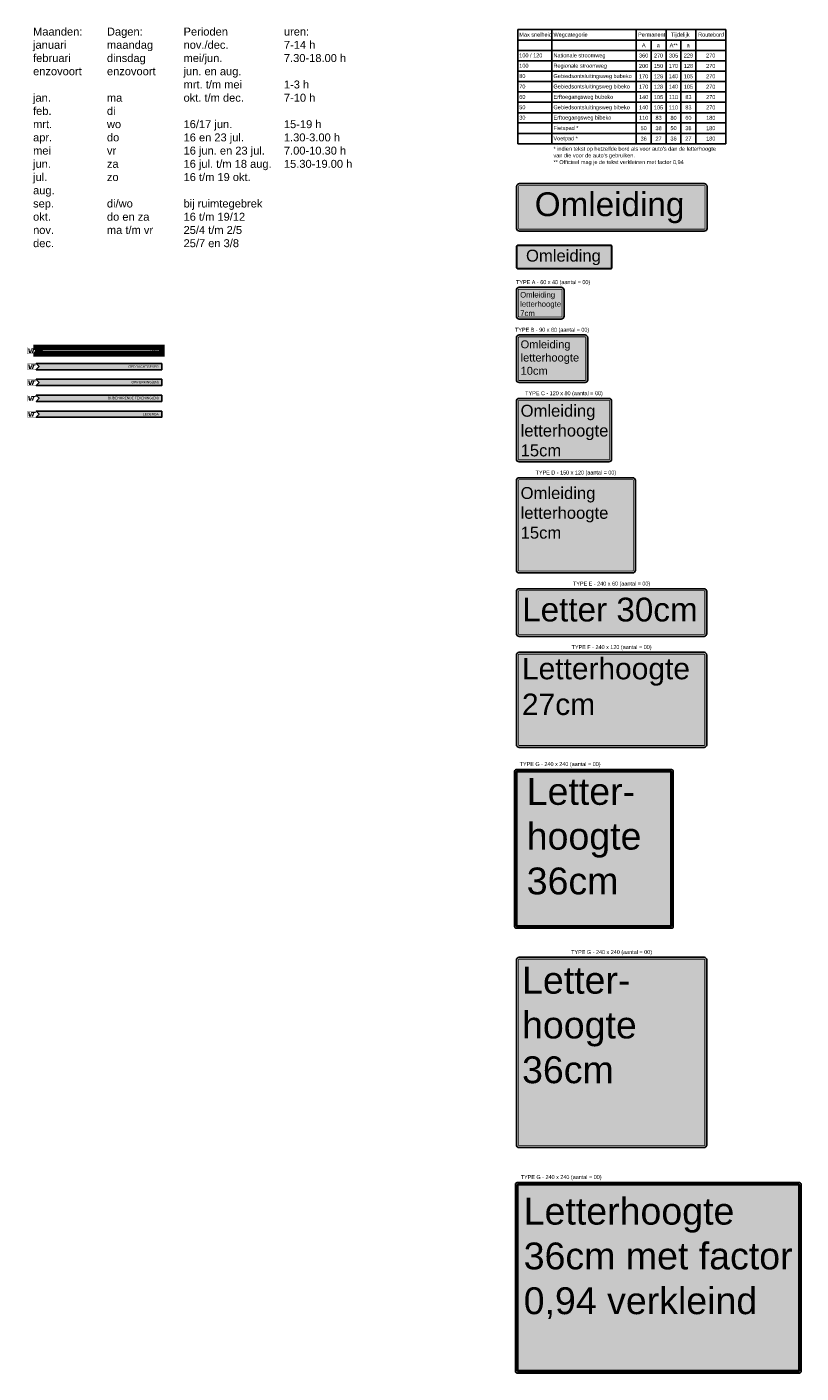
# Model space of a CAD drawing. Header units: metres. Extents: x 361 to 11174, y -7362 to 2529.
# Tile 1 of 2: x 361 to 1337, y -425 to 1272. Entities that reach past the tile are written whole.
import ezdxf
from ezdxf.enums import TextEntityAlignment as Align

# ---------------------------------------------------------------- set-up
doc = ezdxf.new("R2010")
doc.units = ezdxf.units.M
doc.linetypes.add('ACAD_ISO03W100', pattern=[30, 12, -18])
doc.styles.add('style1', font='swiss.ttf')
doc.styles.add('TXT', font='technic_.ttf', dxfattribs={"width": 0.9, "height": 1.35})

# ---------------------------------------------------------------- blocks, each defined once
blk = doc.blocks.new('Tekstbord type A')
h = blk.add_hatch(color=2)
edge = h.paths.add_edge_path()
edge.add_line((3.5, -20), (56.5, -20))
edge.add_arc((56.5, -16.5), 3.5, 270, 360)
edge.add_line((60, -16.5), (60, 16.5))
edge.add_arc((56.5, 16.5), 3.5, 0, 90)
edge.add_line((56.5, 20), (3.5, 20))
edge.add_arc((3.5, 16.5), 3.5, 90, 180)
edge.add_line((0, 16.5), (0, -16.5))
edge.add_arc((3.5, -16.5), 3.5, 180, 270)
blk.add_lwpolyline([(3.5, -20), (56.5, -20, 0.414214), (60, -16.5), (60, 16.5, 0.414214), (56.5, 20), (3.5, 20, 0.414214), (0, 16.5), (0, -16.5, 0.414214)], format="xyb", close=True)
at = {"color": 18, "const_width": 1}
blk.add_lwpolyline([(3.5, -17.5), (56.5, -17.5, 0.414214), (57.5, -16.5), (57.5, 16.5, 0.414214), (56.5, 17.5), (3.5, 17.5, 0.414214), (2.5, 16.5), (2.5, -16.5, 0.414214)], format="xyb", close=True, dxfattribs=at)
blk = doc.blocks.new('Tekstbord type B')
h = blk.add_hatch(color=2)
edge = h.paths.add_edge_path()
edge.add_line((3.5, -30), (86.5, -30))
edge.add_arc((86.5, -26.5), 3.5, 270, 360)
edge.add_line((90, -26.5), (90, 26.5))
edge.add_arc((86.5, 26.5), 3.5, 0, 90)
edge.add_line((86.5, 30), (3.5, 30))
edge.add_arc((3.5, 26.5), 3.5, 90, 180)
edge.add_line((0, 26.5), (0, -26.5))
edge.add_arc((3.5, -26.5), 3.5, 180, 270)
blk.add_lwpolyline([(3.5, -30), (86.5, -30, 0.414214), (90, -26.5), (90, 26.5, 0.414214), (86.5, 30), (3.5, 30, 0.414214), (0, 26.5), (0, -26.5, 0.414214)], format="xyb", close=True)
at = {"color": 18, "const_width": 1}
blk.add_lwpolyline([(3.5, -27.5), (86.5, -27.5, 0.414214), (87.5, -26.5), (87.5, 26.5, 0.414214), (86.5, 27.5), (3.5, 27.5, 0.414214), (2.5, 26.5), (2.5, -26.5, 0.414214)], format="xyb", close=True, dxfattribs=at)
blk = doc.blocks.new('Tekstbord type C')
h = blk.add_hatch(color=2)
edge = h.paths.add_edge_path()
edge.add_line((3.5, -40), (116.5, -40))
edge.add_arc((116.5, -36.5), 3.5, 270, 360)
edge.add_line((120, -36.5), (120, 36.5))
edge.add_arc((116.5, 36.5), 3.5, 0, 90)
edge.add_line((116.5, 40), (3.5, 40))
edge.add_arc((3.5, 36.5), 3.5, 90, 180)
edge.add_line((0, 36.5), (0, -36.5))
edge.add_arc((3.5, -36.5), 3.5, 180, 270)
blk.add_lwpolyline([(3.5, -40), (116.5, -40, 0.414214), (120, -36.5), (120, 36.5, 0.414214), (116.5, 40), (3.5, 40, 0.414214), (0, 36.5), (0, -36.5, 0.414214)], format="xyb", close=True)
at = {"color": 18, "const_width": 1}
blk.add_lwpolyline([(3.5, -37.5), (116.5, -37.5, 0.414214), (117.5, -36.5), (117.5, 36.5, 0.414214), (116.5, 37.5), (3.5, 37.5, 0.414214), (2.5, 36.5), (2.5, -36.5, 0.414214)], format="xyb", close=True, dxfattribs=at)
blk = doc.blocks.new('Tekstbord type D')
h = blk.add_hatch(color=2)
edge = h.paths.add_edge_path()
edge.add_line((3.5, -60), (146.5, -60))
edge.add_arc((146.5, -56.5), 3.5, 270, 360)
edge.add_line((150, -56.5), (150, 56.5))
edge.add_arc((146.5, 56.5), 3.5, 0, 90)
edge.add_line((146.5, 60), (3.5, 60))
edge.add_arc((3.5, 56.5), 3.5, 90, 180)
edge.add_line((0, 56.5), (0, -56.5))
edge.add_arc((3.5, -56.5), 3.5, 180, 270)
blk.add_lwpolyline([(3.5, -60), (146.5, -60, 0.414214), (150, -56.5), (150, 56.5, 0.414214), (146.5, 60), (3.5, 60, 0.414214), (0, 56.5), (0, -56.5, 0.414214)], format="xyb", close=True)
at = {"color": 18, "const_width": 1}
blk.add_lwpolyline([(3.5, -57.5), (146.5, -57.5, 0.414214), (147.5, -56.5), (147.5, 56.5, 0.414214), (146.5, 57.5), (3.5, 57.5, 0.414214), (2.5, 56.5), (2.5, -56.5, 0.414214)], format="xyb", close=True, dxfattribs=at)
blk = doc.blocks.new('Tekstbord type E')
h = blk.add_hatch(color=2)
edge = h.paths.add_edge_path()
edge.add_line((3.5, -30), (236.5, -30))
edge.add_arc((236.5, -26.5), 3.5, 270, 360)
edge.add_line((240, -26.5), (240, 26.5))
edge.add_arc((236.5, 26.5), 3.5, 0, 90)
edge.add_line((236.5, 30), (3.5, 30))
edge.add_arc((3.5, 26.5), 3.5, 90, 180)
edge.add_line((0, 26.5), (0, -26.5))
edge.add_arc((3.5, -26.5), 3.5, 180, 270)
blk.add_lwpolyline([(3.5, -30), (236.5, -30, 0.414214), (240, -26.5), (240, 26.5, 0.414214), (236.5, 30), (3.5, 30, 0.414214), (0, 26.5), (0, -26.5, 0.414214)], format="xyb", close=True)
at = {"color": 18, "const_width": 1}
blk.add_lwpolyline([(3.5, -27.5), (236.5, -27.5, 0.414214), (237.5, -26.5), (237.5, 26.5, 0.414214), (236.5, 27.5), (3.5, 27.5, 0.414214), (2.5, 26.5), (2.5, -26.5, 0.414214)], format="xyb", close=True, dxfattribs=at)
blk = doc.blocks.new('Tekstbord type F')
h = blk.add_hatch(color=2)
edge = h.paths.add_edge_path()
edge.add_line((3.5, -60), (236.5, -60))
edge.add_arc((236.5, -56.5), 3.5, 270, 360)
edge.add_line((240, -56.5), (240, 56.5))
edge.add_arc((236.5, 56.5), 3.5, 0, 90)
edge.add_line((236.5, 60), (3.5, 60))
edge.add_arc((3.5, 56.5), 3.5, 90, 180)
edge.add_line((0, 56.5), (0, -56.5))
edge.add_arc((3.5, -56.5), 3.5, 180, 270)
blk.add_lwpolyline([(3.5, -60), (236.5, -60, 0.414214), (240, -56.5), (240, 56.5, 0.414214), (236.5, 60), (3.5, 60, 0.414214), (0, 56.5), (0, -56.5, 0.414214)], format="xyb", close=True)
at = {"color": 18, "const_width": 1}
blk.add_lwpolyline([(3.5, -57.5), (236.5, -57.5, 0.414214), (237.5, -56.5), (237.5, 56.5, 0.414214), (236.5, 57.5), (3.5, 57.5, 0.414214), (2.5, 56.5), (2.5, -56.5, 0.414214)], format="xyb", close=True, dxfattribs=at)
blk = doc.blocks.new('Tekstbord type G')
h = blk.add_hatch(color=2)
edge = h.paths.add_edge_path()
edge.add_line((3.5, -120), (236.5, -120))
edge.add_arc((236.5, -116.5), 3.5, 270, 360)
edge.add_line((240, -116.5), (240, 116.5))
edge.add_arc((236.5, 116.5), 3.5, 0, 90)
edge.add_line((236.5, 120), (3.5, 120))
edge.add_arc((3.5, 116.5), 3.5, 90, 180)
edge.add_line((0, 116.5), (0, -116.5))
edge.add_arc((3.5, -116.5), 3.5, 180, 270)
blk.add_lwpolyline([(3.5, -120), (236.5, -120, 0.414214), (240, -116.5), (240, 116.5, 0.414214), (236.5, 120), (3.5, 120, 0.414214), (0, 116.5), (0, -116.5, 0.414214)], format="xyb", close=True)
at = {"color": 18, "const_width": 1}
blk.add_lwpolyline([(3.5, -117.5), (236.5, -117.5, 0.414214), (237.5, -116.5), (237.5, 116.5, 0.414214), (236.5, 117.5), (3.5, 117.5, 0.414214), (2.5, 116.5), (2.5, -116.5, 0.414214)], format="xyb", close=True, dxfattribs=at)
blk = doc.blocks.new('Tekst omleiding 240cm')
h = blk.add_hatch(color=2)
edge = h.paths.add_edge_path()
edge.add_line((3.5, -30), (236.5, -30))
edge.add_arc((236.5, -26.5), 3.5, 270, 360)
edge.add_line((240, -26.5), (240, 26.5))
edge.add_arc((236.5, 26.5), 3.5, 0, 90)
edge.add_line((236.5, 30), (3.5, 30))
edge.add_arc((3.5, 26.5), 3.5, 90, 180)
edge.add_line((0, 26.5), (0, -26.5))
edge.add_arc((3.5, -26.5), 3.5, 180, 270)
blk.add_lwpolyline([(3.5, -30), (236.5, -30, 0.414214), (240, -26.5), (240, 26.5, 0.414214), (236.5, 30), (3.5, 30, 0.414214), (0, 26.5), (0, -26.5, 0.414214)], format="xyb", close=True)
at = {"color": 18, "const_width": 1}
blk.add_lwpolyline([(3.5, -27.5), (236.5, -27.5, 0.414214), (237.5, -26.5), (237.5, 26.5, 0.414214), (236.5, 27.5), (3.5, 27.5, 0.414214), (2.5, 26.5), (2.5, -26.5, 0.414214)], format="xyb", close=True, dxfattribs=at)
at = {"color": 18, "style": 'style1'}
blk.add_text('Omleiding', height=30, dxfattribs=at).set_placement((22.8, -11))
blk = doc.blocks.new('Tekst Omleiding 120cm')
h = blk.add_hatch(color=2)
edge = h.paths.add_edge_path()
edge.add_line((1.8, -15), (118.3, -15))
edge.add_arc((118.3, -13.2), 1.75, 270, 360)
edge.add_line((120, -13.2), (120, 13.2))
edge.add_arc((118.3, 13.2), 1.75, 0, 90)
edge.add_line((118.3, 15), (1.8, 15))
edge.add_arc((1.8, 13.2), 1.75, 90, 180)
edge.add_line((0, 13.2), (0, -13.2))
edge.add_arc((1.8, -13.2), 1.75, 180, 270)
blk.add_lwpolyline([(1.8, -15), (118.2, -15, 0.414214), (120, -13.2), (120, 13.2, 0.414214), (118.2, 15), (1.8, 15, 0.414214), (0, 13.2), (0, -13.2, 0.414214)], format="xyb", close=True)
at = {"color": 18, "const_width": 0.5}
blk.add_lwpolyline([(1.8, -13.8), (118.2, -13.8, 0.414214), (118.8, -13.2), (118.8, 13.2, 0.414214), (118.2, 13.8), (1.8, 13.8, 0.414214), (1.2, 13.2), (1.2, -13.2, 0.414214)], format="xyb", close=True, dxfattribs=at)
at = {"color": 18, "style": 'style1'}
blk.add_text('Omleiding', height=15, dxfattribs=at).set_placement((11.8, -5.8))
blk = doc.blocks.new('tekstbord_klapbord')
h = blk.add_hatch(color=2)
h.paths.add_polyline_path([(198, 200), (2, 200, 0.414214), (0, 198), (0, 2, 0.414214), (2, 0), (198, 0, 0.414214), (200, 2), (200, 198, 0.414214)])
h.paths.add_polyline_path([(198, 197), (198, 3, -0.414214), (197, 2), (3, 2, -0.414214), (2, 3), (2, 197, -0.414214), (3, 198), (197, 198, -0.414214)], flags=16)
h.paths.add_polyline_path([(197, 196), (197, 4, -0.414214), (196, 3), (4, 3, -0.414214), (3, 4), (3, 196, -0.414214), (4, 197), (196, 197, -0.414214)], flags=0)
h = blk.add_hatch(color=18)
h.paths.add_polyline_path([(197, 198), (3, 198, 0.414214), (2, 197), (2, 3, 0.414214), (3, 2), (197, 2, 0.414214), (198, 3), (198, 197, 0.414214)])
h.paths.add_polyline_path([(197, 196), (197, 4, -0.414214), (196, 3), (4, 3, -0.414214), (3, 4), (3, 196, -0.414214), (4, 197), (196, 197, -0.414214)], flags=16)
for points in [[(2, 200), (198, 200, -0.414214), (200, 198), (200, 2, -0.414214), (198, 0), (2, 0, -0.414214), (0, 2), (0, 198, -0.414214)], [(3, 198), (197, 198, -0.414214), (198, 197), (198, 3, -0.414214), (197, 2), (3, 2, -0.414214), (2, 3), (2, 197, -0.414214)], [(4, 197), (196, 197, -0.414214), (197, 196), (197, 4, -0.414214), (196, 3), (4, 3, -0.414214), (3, 4), (3, 196, -0.414214)]]:
    blk.add_lwpolyline(points, format="xyb", close=True)
blk = doc.blocks.new('tekstbord type H')
h = blk.add_hatch(color=2)
h.paths.add_polyline_path([(358.1, 240), (2.1, 240, 0.414214), (0.1, 238), (0.1, 2, 0.414214), (2.1, 0), (358.1, 0, 0.414214), (360.1, 2), (360.1, 238, 0.414214)])
h.paths.add_polyline_path([(358.1, 237), (358.1, 3, -0.414214), (357.1, 2), (3.1, 2, -0.414214), (2.1, 3), (2.1, 237, -0.414214), (3.1, 238), (357.1, 238, -0.414214)], flags=16)
h.paths.add_polyline_path([(357.1, 236), (357.1, 4, -0.414214), (356.1, 3), (4.1, 3, -0.414214), (3.1, 4), (3.1, 236, -0.414214), (4.1, 237), (356.1, 237, -0.414214)], flags=0)
h = blk.add_hatch(color=18)
h.paths.add_polyline_path([(357.1, 238), (3.1, 238, 0.414214), (2.1, 237), (2.1, 3, 0.414214), (3.1, 2), (357.1, 2, 0.414214), (358.1, 3), (358.1, 237, 0.414214)])
h.paths.add_polyline_path([(357.1, 236), (357.1, 4, -0.414214), (356.1, 3), (4.1, 3, -0.414214), (3.1, 4), (3.1, 236, -0.414214), (4.1, 237), (356.1, 237, -0.414214)], flags=16)
for points in [[(2.1, 240), (358.1, 240, -0.414214), (360.1, 238), (360.1, 2, -0.414214), (358.1, 0), (2.1, 0, -0.414214), (0.1, 2), (0.1, 238, -0.414214)], [(3.1, 238), (357.1, 238, -0.414214), (358.1, 237), (358.1, 3, -0.414214), (357.1, 2), (3.1, 2, -0.414214), (2.1, 3), (2.1, 237, -0.414214)], [(4.1, 237), (356.1, 237, -0.414214), (357.1, 236), (357.1, 4, -0.414214), (356.1, 3), (4.1, 3, -0.414214), (3.1, 4), (3.1, 236, -0.414214)]]:
    blk.add_lwpolyline(points, format="xyb", close=True)
blk = doc.blocks.new('Tabel Letterhoogtes borden')
for points in [[(0, 143.9), (0, 0)], [(0, 143.9), (261.9, 143.9)], [(42.7, 143.9), (42.7, 0)], [(149.1, 143.9), (149.1, 0)], [(186.7, 143.9), (186.7, 0)], [(224.3, 143.9), (224.3, 0)], [(261.9, 143.9), (261.9, 0)], [(0, 130.8), (261.9, 130.8)], [(167.9, 130.8), (167.9, 0)], [(205.5, 130.8), (205.5, 0)], [(0, 117.7), (261.9, 117.7)], [(0, 104.6), (261.9, 104.6)], [(0, 91.6), (261.9, 91.6)], [(0, 78.5), (261.9, 78.5)], [(0, 65.4), (261.9, 65.4)], [(0, 52.3), (261.9, 52.3)], [(0, 39.2), (261.9, 39.2)], [(0, 26.2), (261.9, 26.2)], [(0, 13.1), (261.9, 13.1)], [(0, 0), (261.9, 0)]]:
    blk.add_lwpolyline(points)
at = {"color": 5, "style": 'style1'}
for s, p in [('A**', (191.3, 121.7)), ('305', (190.4, 108.7)), ('170', (190.2, 95.6)), ('140', (190.2, 82.6)), ('140', (190.2, 69.5)), ('110', (190.2, 56.4)), ('110', (190.2, 43.3)), ('80', (192.3, 30.2)), ('50', (192.3, 17.2)), ('36', (192.3, 4.1))]:
    blk.add_text(s, height=5, dxfattribs=at).set_placement(p)
at = {"color": 5, "char_height": 5, "style": 'style1'}
for s, insert, width, attachment_point in [('{\\C256;Max snelheid}', (1.7, 140.1), 210.289, 1), ('{\\C256;Wegcategorie}', (44.8, 140.1), 210.289, 1), ('{\\C256;Permanent}', (151.5, 140.1), 210.289, 1), ('{\\C256;Tijdelijk}', (193, 140.1), 210.289, 1), ('{\\C256;Routebord}', (227.2, 140.1), 210.289, 1), ('{\\C256;A}', (156.3, 126.7), 210.289, 1), ('{\\C256;a}', (175.1, 126.7), 210.289, 1), ('{\\C256;a}', (212.7, 126.7), 210.289, 1), ('{\\C256;Nationale stroomweg}', (44.8, 113.9), 210.289, 1), ('{\\C256;360}', (158.5, 111.2), 18.668, 5), ('{\\C256;270}', (177.3, 111.2), 18.668, 5), ('{\\C256;229}', (214.9, 111.2), 18.668, 5), ('{\\C256;270}', (243.1, 111.2), 37.496, 5), ('{\\C256;Gebiedsontsluitingsweg bubeko}', (44.8, 87.8), 210.289, 1), ('{\\C256;Regionale stroomweg}', (44.8, 100.9), 210.289, 1), ('{\\C256;200}', (158.5, 98.1), 18.668, 5), ('{\\C256;170}', (158.5, 85), 18.668, 5), ('{\\C256;150}', (177.3, 98.1), 18.668, 5), ('{\\C256;128}', (177.3, 85), 18.668, 5), ('{\\C256;128}', (214.9, 98.1), 18.668, 5), ('{\\C256;105}', (214.9, 85), 18.668, 5), ('{\\C256;270}', (243.1, 98.1), 37.496, 5), ('{\\C256;270}', (243.1, 85), 37.496, 5), ('{\\C256;Gebiedsontsluitingsweg bibeko}', (44.8, 74.7), 210.289, 1), ('{\\C256;170}', (158.5, 71.9), 18.668, 5), ('{\\C256;128}', (177.3, 71.9), 18.668, 5), ('{\\C256;105}', (214.9, 71.9), 18.668, 5), ('{\\C256;270}', (243.1, 71.9), 37.496, 5), ('{\\C256;Erftoegangsweg bubeko}', (44.8, 61.6), 210.289, 1), ('{\\C256;140}', (158.5, 58.8), 18.668, 5), ('{\\C256;105}', (177.3, 58.8), 18.668, 5), ('{\\C256;83}', (214.9, 58.8), 18.668, 5), ('{\\C256;270}', (243.1, 58.8), 37.496, 5), ('{\\C256;Gebiedsontsluitingsweg bibeko}', (44.8, 48.5), 210.289, 1), ('{\\C256;Erftoegangsweg bibeko}', (44.8, 35.5), 210.289, 1), ('{\\C256;140}', (158.5, 45.8), 18.668, 5), ('{\\C256;110}', (158.5, 32.7), 18.668, 5), ('{\\C256;105}', (177.3, 45.8), 18.668, 5), ('{\\C256;83}', (177.3, 32.7), 18.668, 5), ('{\\C256;83}', (214.9, 45.8), 18.668, 5), ('{\\C256;60}', (214.9, 32.7), 18.668, 5), ('{\\C256;270}', (243.1, 45.8), 37.496, 5), ('{\\C256;180}', (243.1, 32.7), 37.496, 5), ('{\\C256;Fietspad *}', (44.8, 22.4), 210.289, 1), ('{\\C256;50}', (158.5, 19.6), 18.668, 5), ('{\\C256;38}', (177.3, 19.6), 18.668, 5), ('{\\C256;38}', (214.9, 19.6), 18.668, 5), ('{\\C256;180}', (243.1, 19.6), 37.496, 5), ('{\\C256;Voetpad *}', (44.8, 9.3), 210.289, 1), ('{\\C256;36}', (158.5, 6.5), 18.668, 5), ('{\\C256;27}', (177.3, 6.5), 18.668, 5), ('{\\C256;27}', (214.9, 6.5), 18.668, 5), ('{\\C256;180}', (243.1, 6.5), 37.496, 5), ("{\\C256;* indien tekst op hetzelfde bord als voor auto's dan de letterhoogte van die voor de auto's gebruiken.}", (44.8, -3.8), 210.289, 1), ('{\\C256;** Officieel mag je de tekst verkleinen met factor 0,94}', (44.8, -20.6), 210.289, 1)]:
    blk.add_mtext(s, dxfattribs=dict(at, insert=insert, width=width, attachment_point=attachment_point))
at = {"char_height": 5, "width": 210.289, "attachment_point": 1, "style": 'style1'}
for s, insert in [('100 / 120 ', (1.7, 113.9)), ('80', (1.7, 87.8)), ('100  ', (1.7, 100.9)), ('70 ', (1.7, 74.7)), ('60 ', (1.7, 61.6)), ('50', (1.7, 48.5)), ('30', (1.7, 35.5))]:
    blk.add_mtext(s, dxfattribs=dict(at, insert=insert))
blk = doc.blocks.new('titel1')
h = blk.add_hatch(color=30)
h.paths.add_polyline_path([(-168.7, 7.9, 0.414214), (-169.9, 6.7), (-169.9, 1.2, 0.414214), (-168.7, 0), (-158.2, 0), (-154.1, 4), (-158.2, 7.9)])
h.paths.add_polyline_path([(-168.7, 7.6, 0.414214), (-169.6, 6.7), (-169.6, 1.2, 0.412693), (-168.7, 0.3), (-158.4, 0.3), (-155.3, 4), (-158.5, 7.6)], flags=16)
h.paths.add_polyline_path([(-164.4, 6.8), (-158.6, 6.8), (-159.1, 5.5), (-160.6, 5.5), (-162.3, 0.9), (-164.1, 0.9), (-162.3, 5.5), (-164.9, 5.5)], flags=0)
h.paths.add_polyline_path([(-166.8, 6.8), (-166, 2.6), (-165.9, 2.6), (-164.9, 5.2), (-163.3, 5.2), (-165, 0.9), (-167.4, 0.9), (-168.4, 6.8)], flags=0)
blk.add_hatch(color=5).paths.add_polyline_path([(0, 0), (0, 7.9), (-158.2, 7.9), (-158.3, 7.7), (-154.6, 4.1), (-158.3, 0.1), (-158.2, 0)])
at = {"color": 5}
blk.add_lwpolyline([(0, 7.9), (-158.2, 7.9), (-158.3, 7.7), (-154.6, 4.1), (-158.3, 0.1), (-158.2, 0), (0, 0), (0, 7.9)], close=True, dxfattribs=at)
at = {"color": 5, "insert": (-3.9, 3.9), "char_height": 3, "width": 100.169, "attachment_point": 6, "style": 'style1'}
blk.add_mtext('{\\C255;LEGENDA}', dxfattribs=at)
blk = doc.blocks.new('titel2')
h = blk.add_hatch(color=30)
h.paths.add_polyline_path([(-168.7, 7.9, 0.414214), (-169.9, 6.7), (-169.9, 1.2, 0.414214), (-168.7, 0), (-158.2, 0), (-154.1, 4), (-158.2, 7.9)])
h.paths.add_polyline_path([(-168.7, 7.6, 0.414214), (-169.6, 6.7), (-169.6, 1.2, 0.412693), (-168.7, 0.3), (-158.4, 0.3), (-155.3, 4), (-158.5, 7.6)], flags=16)
h.paths.add_polyline_path([(-164.4, 6.8), (-158.6, 6.8), (-159.1, 5.5), (-160.6, 5.5), (-162.3, 0.9), (-164.1, 0.9), (-162.3, 5.5), (-164.9, 5.5)], flags=0)
h.paths.add_polyline_path([(-166.8, 6.8), (-166, 2.6), (-165.9, 2.6), (-164.9, 5.2), (-163.3, 5.2), (-165, 0.9), (-167.4, 0.9), (-168.4, 6.8)], flags=0)
blk.add_hatch(color=5).paths.add_polyline_path([(0, 0), (0, 7.9), (-158.2, 7.9), (-158.3, 7.7), (-154.6, 4.1), (-158.3, 0.1), (-158.2, 0)])
at = {"color": 5}
blk.add_lwpolyline([(0, 7.9), (-158.2, 7.9), (-158.3, 7.7), (-154.6, 4.1), (-158.3, 0.1), (-158.2, 0), (0, 0), (0, 7.9)], close=True, dxfattribs=at)
at = {"color": 5, "insert": (-3.9, 3.9), "char_height": 3, "width": 100.169, "attachment_point": 6, "style": 'style1'}
blk.add_mtext('{\\C255;BIJBEHORENDE TEKENING(EN)}', dxfattribs=at)
blk = doc.blocks.new('titel3')
h = blk.add_hatch(color=30)
h.paths.add_polyline_path([(-168.7, 7.9, 0.414214), (-169.9, 6.7), (-169.9, 1.2, 0.414214), (-168.7, 0), (-158.2, 0), (-154.1, 4), (-158.2, 7.9)])
h.paths.add_polyline_path([(-168.7, 7.6, 0.414214), (-169.6, 6.7), (-169.6, 1.2, 0.412693), (-168.7, 0.3), (-158.4, 0.3), (-155.3, 4), (-158.5, 7.6)], flags=16)
h.paths.add_polyline_path([(-164.4, 6.8), (-158.6, 6.8), (-159.1, 5.5), (-160.6, 5.5), (-162.3, 0.9), (-164.1, 0.9), (-162.3, 5.5), (-164.9, 5.5)], flags=0)
h.paths.add_polyline_path([(-166.8, 6.8), (-166, 2.6), (-165.9, 2.6), (-164.9, 5.2), (-163.3, 5.2), (-165, 0.9), (-167.4, 0.9), (-168.4, 6.8)], flags=0)
blk.add_hatch(color=5).paths.add_polyline_path([(0, 0), (0, 7.9), (-158.2, 7.9), (-158.3, 7.7), (-154.6, 4.1), (-158.3, 0.1), (-158.2, 0)])
at = {"color": 5}
blk.add_lwpolyline([(0, 7.9), (-158.2, 7.9), (-158.3, 7.7), (-154.6, 4.1), (-158.3, 0.1), (-158.2, 0), (0, 0), (0, 7.9)], close=True, dxfattribs=at)
at = {"color": 5, "insert": (-3.9, 3.9), "char_height": 3, "width": 100.169, "attachment_point": 6, "style": 'style1'}
blk.add_mtext('{\\C255;OPMERKING(EN)}', dxfattribs=at)
blk = doc.blocks.new('titel4')
h = blk.add_hatch(color=30)
h.paths.add_polyline_path([(-168.7, 7.9, 0.414214), (-169.9, 6.7), (-169.9, 1.2, 0.414214), (-168.7, 0), (-158.2, 0), (-154.1, 4), (-158.2, 7.9)])
h.paths.add_polyline_path([(-168.7, 7.6, 0.414214), (-169.6, 6.7), (-169.6, 1.2, 0.412693), (-168.7, 0.3), (-158.4, 0.3), (-155.3, 4), (-158.5, 7.6)], flags=16)
h.paths.add_polyline_path([(-164.4, 6.8), (-158.6, 6.8), (-159.1, 5.5), (-160.6, 5.5), (-162.3, 0.9), (-164.1, 0.9), (-162.3, 5.5), (-164.9, 5.5)], flags=0)
h.paths.add_polyline_path([(-166.8, 6.8), (-166, 2.6), (-165.9, 2.6), (-164.9, 5.2), (-163.3, 5.2), (-165, 0.9), (-167.4, 0.9), (-168.4, 6.8)], flags=0)
blk.add_hatch(color=5).paths.add_polyline_path([(0, 0), (0, 7.9), (-158.2, 7.9), (-158.3, 7.7), (-154.6, 4.1), (-158.3, 0.1), (-158.2, 0)])
at = {"color": 5}
blk.add_lwpolyline([(0, 7.9), (-158.2, 7.9), (-158.3, 7.7), (-154.6, 4.1), (-158.3, 0.1), (-158.2, 0), (0, 0), (0, 7.9)], close=True, dxfattribs=at)
at = {"color": 5, "insert": (-3.9, 3.9), "char_height": 3, "width": 100.169, "attachment_point": 6, "style": 'style1'}
blk.add_mtext('{\\C255;OPDRACHTGEVER}', dxfattribs=at)

msp = doc.modelspace()

# ---------------------------------------------------------------- hatches: boundary and pattern name
h = msp.add_hatch(color=30)
h.paths.add_polyline_path([(362.4, 867.4, 0.414214), (361.1, 866.2), (361.1, 860.7, 0.414214), (362.4, 859.5), (372.8, 859.5), (377, 863.5), (372.8, 867.4)])
h.paths.add_polyline_path([(362.4, 867.1, 0.414214), (361.5, 866.2), (361.5, 860.7, 0.412693), (362.4, 859.8), (372.6, 859.8), (375.8, 863.5), (372.5, 867.1)], flags=16)
h.paths.add_polyline_path([(366.7, 866.3), (372.5, 866.3), (371.9, 865), (370.5, 865), (368.7, 860.4), (366.9, 860.4), (368.7, 865), (366.1, 865)], flags=0)
h.paths.add_polyline_path([(364.3, 866.3), (365, 862.1), (365.1, 862.1), (366.1, 864.7), (367.7, 864.7), (366, 860.4), (363.7, 860.4), (362.7, 866.3)], flags=0)
msp.add_hatch(color=5).paths.add_polyline_path([(531.1, 867.4), (372.8, 867.4), (372.8, 867.2), (376.5, 863.6), (372.8, 859.6), (372.8, 859.5), (531.1, 859.5)])

# ---------------------------------------------------------------- linework, layer by layer
at = {"color": 5, "linetype": 'ACAD_ISO03W100', "ltscale": 0.05, "const_width": 7, "flags": 128}
msp.add_lwpolyline([(531.1, 867.4), (372.8, 867.4), (372.8, 867.2), (376.5, 863.6), (372.8, 859.6), (372.8, 859.5), (531.1, 859.5), (531.1, 867.4)], close=True, dxfattribs=at)

# ---------------------------------------------------------------- block references
for name, p in [('Tabel Letterhoogtes borden', (980.1, 1124.3)), ('Tekst omleiding 240cm', (978.5, 1044.1)), ('Tekst Omleiding 120cm', (978.5, 981.6)), ('Tekstbord type A', (978.2, 923.4)), ('Tekstbord type B', (978.2, 853.4)), ('Tekstbord type C', (978.2, 763.4)), ('Tekstbord type D', (978.2, 643.4)), ('Tekstbord type E', (978.2, 533.4)), ('Tekstbord type F', (978.2, 423.4)), ('Tekstbord type G', (978.2, -21))]:
    msp.add_blockref(name, p)
at = {"color": 18}
for name, p in [('titel4', (531.1, 839.5)), ('titel3', (531.1, 819.5)), ('titel2', (531.1, 799.5)), ('titel1', (531.1, 779.5))]:
    msp.add_blockref(name, p, dxfattribs=at)
at = {"color": 2}
for name, p in [('tekstbord_klapbord', (975.9, 135.5)), ('tekstbord type H', (977, -425.1))]:
    msp.add_blockref(name, p, dxfattribs=at)

# ---------------------------------------------------------------- texts
at = {"style": 'TXT'}
for s, p in [('TYPE A - 60 x 40 (aantal = 00)', (1024.5, 945.9)), ('TYPE B - 90 x 60 (aantal = 00)', (1023.2, 885.9)), ('TYPE C - 120 x 80 (aantal = 00)', (1038.2, 805.9)), ('TYPE D - 150 x 120 (aantal = 00)', (1053.2, 705.9)), ('TYPE E - 240 x 60 (aantal = 00)', (1098.2, 565.9)), ('TYPE F - 240 x 120 (aantal = 00)', (1098.2, 485.9)), ('TYPE G - 240 x 240 (aantal = 00)', (1033.3, 338.5)), ('TYPE G - 240 x 240 (aantal = 00)', (1098.2, 101.5)), ('TYPE G - 240 x 240 (aantal = 00)', (1034.6, -182.1))]:
    msp.add_text(s, height=5, dxfattribs=at).set_placement(p, align=Align.BOTTOM_CENTER)
at = {"char_height": 10, "width": 435.843, "attachment_point": 1, "style": 'style1'}
for s, insert in [('Maanden:\\Pjanuari\\Pfebruari\\Penzovoort\\P\\Pjan.\\Pfeb.\\Pmrt.\\Papr.\\Pmei\\Pjun.\\Pjul.\\Paug.\\Psep.\\Pokt.\\Pnov.\\Pdec.', (368.9, 1270.7)), ('Dagen:\\Pmaandag\\Pdinsdag\\Penzovoort\\P\\Pma\\Pdi\\Pwo\\Pdo\\Pvr\\Pza\\Pzo\\P\\Pdi/wo\\Pdo en za\\Pma t/m vr', (462, 1270.7)), ('Perioden\\Pnov./dec.\\Pmei/jun.\\Pjun. en aug.\\Pmrt. t/m mei\\Pokt. t/m dec.\\P\\P16/17 jun.\\P16 en 23 jul.\\P16 jun. en 23 jul.\\P16 jul. t/m 18 aug.\\P16 t/m 19 okt.\\P\\Pbij ruimtegebrek\\P16 t/m 19/12\\P25/4 t/m 2/5\\P25/7 en 3/8', (558.6, 1270.7)), ('uren:\\P7-14 h\\P7.30-18.00 h\\P\\P1-3 h\\P7-10 h\\P\\P15-19 h\\P1.30-3.00 h\\P7.00-10.30 h\\P15.30-19.00 h', (685.1, 1270.7))]:
    msp.add_mtext(s, dxfattribs=dict(at, insert=insert))
at = {"color": 18, "attachment_point": 1, "style": 'style1'}
for s, insert, char_height, width in [('Omleiding\\Pletterhoogte\\P7cm', (982.9, 937.5), 7, 50), ('Omleiding\\Pletterhoogte\\P10cm', (983.5, 876.5), 10, 80), ('Omleiding\\Pletterhoogte\\P15cm', (983.5, 795.3), 15, 110), ('Omleiding\\Pletterhoogte\\P15cm', (983.5, 691.6), 15, 110), ('Letter 30cm', (985.4, 552.2), 30, 230), ('Letterhoogte\\P27cm', (985.2, 476.3), 27, 230), ('Letter-\\Phoogte\\P36cm', (991.2, 324.9), 33.85, 230), ('Letter-\\Phoogte\\P36cm', (985.3, 86.9), 33.85, 226.865), ('Letterhoogte\\P36cm met factor 0,94 verkleind', (987.4, -204.2), 33.85, 340.847)]:
    msp.add_mtext(s, dxfattribs=dict(at, insert=insert, char_height=char_height, width=width))
at = {"color": 5, "insert": (527.2, 863.4), "char_height": 3, "width": 100.169, "attachment_point": 6, "style": 'style1'}
msp.add_mtext('{\\C255;LEEG}', dxfattribs=at)

doc.saveas('drawing.dxf')
